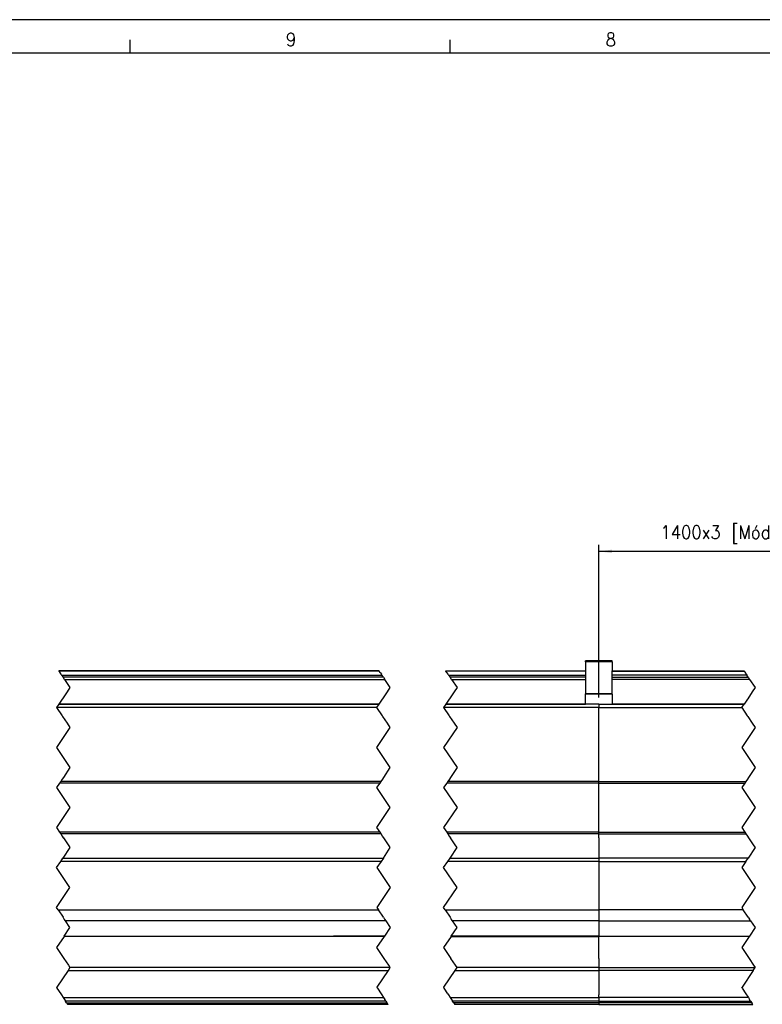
# Model space of a CAD drawing. Header units: millimetres. Extents: x -235 to 9017, y -109 to 485.
# Tile 8 of 35: x 152 to 263, y 337 to 485. Entities that reach past the tile are written whole.
import ezdxf

# ---------------------------------------------------------------- set-up
doc = ezdxf.new("R2010")
doc.units = ezdxf.units.MM
doc.linetypes.add('DOT_CENTER', pattern=[14, 12, -1, 0, -1])
doc.layers.add('1', color=7, linetype='Continuous')
doc.styles.add('CONVERTER_11', font='txt.shx', dxfattribs={"width": 0.9})
doc.dimstyles.new('ME10_DIM_12', dxfattribs={"dimtxt": 2, "dimasz": 2, "dimexe": 1, "dimexo": 1, "dimgap": 1, "dimtad": 1, "dimdsep": 46, "dimtxsty": 'CONVERTER_11', "dimsah": 1, "dimcen": 0.09, "dimclrd": 2, "dimclre": 2, "dimclrt": 2, "dimadec": 0, "dimazin": 0, "dimtfac": 1, "dimtdec": 4, "dimtix": 1, "dimtmove": 0, "dimatfit": 3, "dimfxl": 1, "dimtolj": 1, "dimtzin": 0, "dimarcsym": 0})

# ---------------------------------------------------------------- blocks, each defined once
blk = doc.blocks.new('MOD-14-F-Li_1_1__42', base_point=(238.63, 337.1))
at = {"color": 7, "linetype": 'Continuous'}
for p, q in [((240.63, 387.1), (260.39, 387.1)), ((240.63, 387.09), (260.41, 387.09)), ((260.81, 386.48), (240.63, 386.48)), ((240.63, 386.16), (261.03, 386.16)), ((261.24, 385.83), (240.63, 385.83)), ((238.63, 382.1), (240.63, 382.1)), ((238.63, 382.1), (238.63, 381.6)), ((238.63, 380.35), (238.63, 381.6)), ((238.63, 381.6), (260.06, 381.6)), ((260.41, 382.12), (240.63, 382.12)), ((240.63, 382.1), (260.4, 382.1)), ((238.63, 380.27), (238.63, 380.35)), ((238.63, 379.25), (238.63, 380.27)), ((238.63, 373.35), (238.63, 379.25)), ((238.63, 373.1), (238.63, 373.35)), ((238.63, 372.85), (238.63, 373.1)), ((238.63, 371.13), (238.63, 372.85)), ((238.63, 370.88), (238.63, 371.13)), ((238.63, 370.54), (238.63, 370.88)), ((238.63, 370.54), (260.68, 370.54)), ((238.63, 370.29), (238.63, 370.54)), ((238.63, 370.29), (260.52, 370.29)), ((238.63, 362.92), (238.63, 370.29)), ((238.63, 362.92), (260.52, 362.92)), ((238.63, 362.67), (238.63, 362.92)), ((238.63, 362.32), (238.63, 362.67)), ((238.63, 362.67), (260.68, 362.67)), ((238.63, 362.09), (238.63, 362.32)), ((238.63, 362.09), (238.63, 362.07)), ((238.63, 362.07), (238.63, 360.86)), ((238.63, 360.86), (238.63, 359.04)), ((238.63, 359.04), (238.63, 358.54)), ((261.02, 359.04), (238.63, 359.04)), ((238.63, 358.54), (260.69, 358.54)), ((238.63, 358.54), (238.63, 351.35)), ((238.63, 351.35), (238.63, 351.27)), ((260.28, 351.27), (238.63, 351.27)), ((238.63, 351.27), (238.63, 351.1)), ((238.63, 351.1), (238.63, 350.85)), ((238.63, 350.85), (238.63, 350.15)), ((238.63, 350.15), (238.63, 349.88)), ((238.63, 349.88), (238.63, 349.61)), ((238.63, 349.61), (261.39, 349.61)), ((238.63, 349.61), (238.63, 347.6)), ((238.63, 347.6), (238.63, 347.32)), ((238.63, 347.32), (261.21, 347.32)), ((238.63, 347.29), (238.63, 347.32)), ((261.19, 347.29), (238.63, 347.29)), ((238.63, 343.96), (238.63, 347.29)), ((238.63, 343.96), (238.63, 342.96)), ((238.63, 342.96), (238.63, 342.61)), ((238.63, 342.61), (262.06, 342.6)), ((238.63, 342.61), (238.63, 342.17)), ((261.78, 342.17), (238.63, 342.17)), ((238.63, 342.17), (238.63, 339.67)), ((238.63, 339.67), (238.63, 339.51)), ((238.63, 339.51), (238.63, 338.67)), ((238.63, 338.67), (238.63, 338.51)), ((238.63, 338.1), (238.63, 338.51)), ((238.63, 338.1), (238.63, 337.85)), ((261.06, 338.1), (238.63, 338.1)), ((238.63, 337.85), (238.63, 337.6)), ((238.63, 337.6), (261.39, 337.6)), ((238.63, 337.6), (238.63, 337.35)), ((261.56, 337.35), (238.63, 337.35)), ((238.63, 337.35), (238.63, 337.1)), ((238.63, 337.1), (261.73, 337.1))]:
    blk.add_line(p, q, dxfattribs=at)
at = {"color": 2, "linetype": 'DOT_CENTER'}
for p, q in [((260.41, 387.09), (260.39, 387.1)), ((260.41, 387.09), (260.56, 386.85)), ((260.56, 386.85), (260.59, 386.8)), ((260.59, 386.8), (260.73, 386.6)), ((260.73, 386.6), (260.81, 386.48)), ((261.03, 386.16), (260.81, 386.48)), ((261.03, 386.16), (261.24, 385.83)), ((261.24, 385.83), (262.06, 384.6)), ((262.06, 384.6), (261.63, 383.95)), ((260.9, 382.85), (260.41, 382.12)), ((260.95, 382.94), (260.9, 382.85)), ((261.63, 383.95), (260.95, 382.94)), ((260.06, 381.6), (260.4, 382.1)), ((260.06, 381.6), (260.89, 380.35)), ((260.41, 382.12), (260.4, 382.1)), ((260.89, 380.35), (260.95, 380.27)), ((260.95, 380.27), (261.63, 379.25)), ((262.06, 378.6), (260.06, 375.6)), ((261.63, 379.25), (262.06, 378.6)), ((260.06, 375.6), (262.06, 372.6)), ((262.06, 372.6), (261.08, 371.13)), ((260.92, 370.88), (260.68, 370.54)), ((261.08, 371.13), (260.92, 370.88)), ((260.52, 370.29), (260.06, 369.6)), ((260.06, 369.6), (262.06, 366.6)), ((260.68, 370.54), (260.52, 370.29)), ((262.06, 366.6), (260.06, 363.6)), ((260.06, 363.6), (260.52, 362.92)), ((260.52, 362.92), (260.68, 362.67)), ((260.68, 362.67), (260.91, 362.32)), ((260.91, 362.32), (261.07, 362.09)), ((261.07, 362.09), (261.08, 362.07)), ((261.08, 362.07), (261.89, 360.86)), ((262.06, 360.6), (261.02, 359.04)), ((261.89, 360.86), (262.06, 360.6)), ((260.69, 358.54), (261.02, 359.04)), ((260.69, 358.54), (260.06, 357.6)), ((260.06, 357.6), (262.06, 354.6)), ((262.06, 354.6), (260.06, 351.6)), ((260.06, 351.6), (260.28, 351.27)), ((261.03, 350.15), (260.28, 351.27)), ((261.03, 350.15), (261.21, 349.88)), ((261.39, 349.61), (261.21, 349.88)), ((262.06, 348.6), (261.21, 347.32)), ((261.39, 349.61), (262.06, 348.6)), ((261.19, 347.29), (260.06, 345.6)), ((261.19, 347.29), (261.21, 347.32)), ((260.06, 345.6), (261.16, 343.96)), ((261.16, 343.96), (261.83, 342.96)), ((261.83, 342.96), (262.06, 342.6)), ((261.78, 342.17), (260.11, 339.67)), ((261.78, 342.17), (262.06, 342.6)), ((260.06, 339.6), (260.11, 339.67)), ((260.12, 339.51), (260.06, 339.6)), ((260.12, 339.51), (260.68, 338.67)), ((260.68, 338.67), (260.79, 338.51)), ((260.79, 338.51), (261.06, 338.1)), ((261.06, 338.1), (261.23, 337.85)), ((261.39, 337.6), (261.23, 337.85)), ((261.39, 337.6), (261.56, 337.35)), ((261.73, 337.1), (261.56, 337.35))]:
    blk.add_line(p, q, dxfattribs=at)
blk = doc.blocks.new('MOD-22E-M-Li__43', base_point=(-101.64, 337.1))
at = {"color": 7, "linetype": 'Continuous'}
for p, q in [((236.63, 388.46), (236.63, 388.6)), ((240.63, 388.6), (236.63, 388.6)), ((236.63, 388.46), (236.63, 387.1)), ((240.63, 388.46), (236.63, 388.46)), ((240.63, 388.46), (240.63, 388.6)), ((240.63, 388.46), (240.63, 387.1)), ((205.71, 387.1), (157.69, 387.1)), ((205.73, 387.09), (157.71, 387.09)), ((215.71, 387.1), (236.63, 387.1)), ((236.63, 387.09), (215.73, 387.09)), ((236.63, 387.1), (236.63, 387.09)), ((236.63, 387.09), (236.63, 386.48)), ((240.63, 383.67), (240.63, 387.1)), ((158.11, 386.48), (206.13, 386.48)), ((206.35, 386.16), (158.33, 386.16)), ((158.54, 385.83), (206.56, 385.83)), ((216.13, 386.48), (236.63, 386.48)), ((236.63, 386.16), (216.35, 386.16)), ((216.56, 385.83), (236.63, 385.83)), ((236.63, 386.48), (236.63, 386.16)), ((236.63, 386.16), (236.63, 385.83)), ((236.63, 385.83), (236.63, 383.67)), ((240.63, 383.67), (236.63, 383.67)), ((236.63, 383.6), (236.63, 383.67)), ((240.63, 383.6), (236.63, 383.6)), ((236.63, 382.12), (236.63, 383.6)), ((240.63, 383.6), (240.63, 383.67)), ((240.63, 383.6), (240.63, 382.1)), ((205.38, 381.6), (157.36, 381.6)), ((205.72, 382.1), (157.7, 382.1)), ((157.71, 382.12), (205.73, 382.12)), ((238.63, 381.6), (215.38, 381.6)), ((236.63, 382.1), (215.72, 382.1)), ((215.73, 382.12), (236.63, 382.12)), ((236.63, 382.1), (236.63, 382.12)), ((238.63, 382.1), (236.63, 382.1)), ((238.63, 382.1), (240.63, 382.1)), ((238.63, 382.1), (238.63, 381.6)), ((238.63, 380.35), (238.63, 381.6)), ((238.63, 380.27), (238.63, 380.35)), ((238.63, 379.25), (238.63, 380.27)), ((238.63, 373.35), (238.63, 379.25)), ((238.63, 373.1), (238.63, 373.35)), ((238.63, 372.85), (238.63, 373.1)), ((238.63, 371.13), (238.63, 372.85)), ((238.63, 370.88), (238.63, 371.13)), ((238.63, 370.54), (238.63, 370.88)), ((205.84, 370.29), (157.82, 370.29)), ((206, 370.54), (157.98, 370.54)), ((238.63, 370.29), (215.84, 370.29)), ((238.63, 370.54), (216, 370.54)), ((238.63, 370.29), (238.63, 370.54)), ((238.63, 362.92), (238.63, 370.29)), ((205.84, 362.92), (157.82, 362.92)), ((206, 362.67), (157.98, 362.67)), ((238.63, 362.92), (215.84, 362.92)), ((238.63, 362.67), (216, 362.67)), ((238.63, 362.67), (238.63, 362.92)), ((238.63, 362.32), (238.63, 362.67)), ((238.63, 362.09), (238.63, 362.32)), ((238.63, 362.09), (238.63, 362.07)), ((238.63, 362.07), (238.63, 360.86)), ((238.63, 360.86), (238.63, 359.04)), ((158.32, 359.04), (206.34, 359.04)), ((216.34, 359.04), (238.63, 359.04)), ((238.63, 359.04), (238.63, 358.54)), ((206.01, 358.54), (157.99, 358.54)), ((238.63, 358.54), (216.01, 358.54)), ((238.63, 358.54), (238.63, 351.35)), ((157.58, 351.27), (205.6, 351.27)), ((215.6, 351.27), (238.63, 351.27)), ((238.63, 351.35), (238.63, 351.27)), ((238.63, 351.27), (238.63, 351.1)), ((238.63, 351.1), (238.63, 350.85)), ((238.63, 350.85), (238.63, 350.15)), ((238.63, 350.15), (238.63, 349.88)), ((206.71, 349.61), (158.69, 349.61)), ((238.63, 349.61), (216.71, 349.61)), ((238.63, 349.88), (238.63, 349.61)), ((238.63, 349.61), (238.63, 347.6)), ((198.88, 347.29), (158.49, 347.29)), ((158.51, 347.32), (198.88, 347.32)), ((206.53, 347.32), (198.88, 347.32)), ((206.52, 347.31), (198.88, 347.31)), ((198.88, 347.29), (198.88, 347.31)), ((206.51, 347.29), (198.88, 347.29)), ((216.51, 347.29), (238.63, 347.29)), ((238.63, 347.32), (216.53, 347.32)), ((238.63, 347.6), (238.63, 347.32)), ((238.63, 347.29), (238.63, 347.32)), ((238.63, 343.96), (238.63, 347.29)), ((238.63, 343.96), (238.63, 342.96)), ((238.63, 342.96), (238.63, 342.61)), ((159.08, 342.17), (207.1, 342.17)), ((207.38, 342.6), (159.36, 342.61)), ((217.1, 342.17), (238.63, 342.17)), ((238.63, 342.61), (217.38, 342.6)), ((238.63, 342.61), (238.63, 342.17)), ((238.63, 342.17), (238.63, 339.67)), ((238.63, 339.67), (238.63, 339.51)), ((238.63, 339.51), (238.63, 338.67)), ((238.63, 338.67), (238.63, 338.51)), ((238.63, 338.1), (238.63, 338.51)), ((158.36, 338.1), (206.38, 338.1)), ((206.71, 337.6), (158.69, 337.6)), ((158.86, 337.35), (206.88, 337.35)), ((207.05, 337.1), (159.03, 337.1)), ((216.38, 338.1), (238.63, 338.1)), ((238.63, 337.6), (216.71, 337.6)), ((238.63, 337.35), (216.88, 337.35)), ((238.63, 337.1), (217.05, 337.1)), ((238.63, 338.1), (238.63, 337.85)), ((238.63, 337.85), (238.63, 337.6)), ((238.63, 337.6), (238.63, 337.35)), ((238.63, 337.35), (238.63, 337.1))]:
    blk.add_line(p, q, dxfattribs=at)
at = {"color": 2, "linetype": 'DOT_CENTER'}
for p, q in [((157.69, 387.1), (157.71, 387.09)), ((157.71, 387.09), (157.86, 386.85)), ((205.73, 387.09), (205.71, 387.1)), ((205.88, 386.85), (205.73, 387.09)), ((215.73, 387.09), (215.71, 387.1)), ((215.88, 386.85), (215.73, 387.09)), ((157.89, 386.8), (157.86, 386.85)), ((158.03, 386.6), (157.89, 386.8)), ((158.03, 386.6), (158.11, 386.48)), ((158.11, 386.48), (158.33, 386.16)), ((158.54, 385.83), (158.33, 386.16)), ((158.54, 385.83), (159.36, 384.6)), ((205.88, 386.85), (205.91, 386.8)), ((205.91, 386.8), (206.05, 386.6)), ((206.13, 386.48), (206.05, 386.6)), ((206.35, 386.16), (206.13, 386.48)), ((206.35, 386.16), (206.56, 385.83)), ((207.38, 384.6), (206.56, 385.83)), ((215.91, 386.8), (215.88, 386.85)), ((216.05, 386.6), (215.91, 386.8)), ((216.05, 386.6), (216.13, 386.48)), ((216.13, 386.48), (216.35, 386.16)), ((216.56, 385.83), (216.35, 386.16)), ((216.56, 385.83), (217.38, 384.6)), ((159.36, 384.6), (158.93, 383.95)), ((206.95, 383.95), (207.38, 384.6)), ((217.38, 384.6), (216.95, 383.95)), ((158.2, 382.85), (157.71, 382.12)), ((158.25, 382.94), (158.2, 382.85)), ((158.93, 383.95), (158.25, 382.94)), ((205.73, 382.12), (206.22, 382.85)), ((206.22, 382.85), (206.27, 382.94)), ((206.27, 382.94), (206.95, 383.95)), ((216.22, 382.85), (215.73, 382.12)), ((216.27, 382.94), (216.22, 382.85)), ((216.95, 383.95), (216.27, 382.94)), ((157.7, 382.1), (157.36, 381.6)), ((157.36, 381.6), (158.19, 380.35)), ((157.7, 382.1), (157.71, 382.12)), ((205.38, 381.6), (205.72, 382.1)), ((206.21, 380.35), (205.38, 381.6)), ((205.73, 382.12), (205.72, 382.1)), ((215.72, 382.1), (215.38, 381.6)), ((215.38, 381.6), (216.21, 380.35)), ((215.72, 382.1), (215.73, 382.12)), ((158.19, 380.35), (158.25, 380.27)), ((158.25, 380.27), (158.93, 379.25)), ((206.27, 380.27), (206.21, 380.35)), ((206.95, 379.25), (206.27, 380.27)), ((216.21, 380.35), (216.27, 380.27)), ((216.27, 380.27), (216.95, 379.25)), ((159.36, 378.6), (157.36, 375.6)), ((158.93, 379.25), (159.36, 378.6)), ((205.38, 375.6), (207.38, 378.6)), ((207.38, 378.6), (206.95, 379.25)), ((217.38, 378.6), (215.38, 375.6)), ((216.95, 379.25), (217.38, 378.6)), ((157.36, 375.6), (159.36, 372.6)), ((207.38, 372.6), (205.38, 375.6)), ((215.38, 375.6), (217.38, 372.6)), ((159.36, 372.6), (158.38, 371.13)), ((206.4, 371.13), (207.38, 372.6)), ((217.38, 372.6), (216.4, 371.13)), ((158.22, 370.88), (157.98, 370.54)), ((158.38, 371.13), (158.22, 370.88)), ((206, 370.54), (206.24, 370.88)), ((206.24, 370.88), (206.4, 371.13)), ((216.24, 370.88), (216, 370.54)), ((216.4, 371.13), (216.24, 370.88)), ((157.82, 370.29), (157.36, 369.6)), ((157.36, 369.6), (159.36, 366.6)), ((157.98, 370.54), (157.82, 370.29)), ((205.38, 369.6), (205.84, 370.29)), ((207.38, 366.6), (205.38, 369.6)), ((205.84, 370.29), (206, 370.54)), ((215.84, 370.29), (215.38, 369.6)), ((215.38, 369.6), (217.38, 366.6)), ((216, 370.54), (215.84, 370.29)), ((159.36, 366.6), (157.36, 363.6)), ((205.38, 363.6), (207.38, 366.6)), ((217.38, 366.6), (215.38, 363.6)), ((157.36, 363.6), (157.82, 362.92)), ((205.84, 362.92), (205.38, 363.6)), ((215.38, 363.6), (215.84, 362.92)), ((157.82, 362.92), (157.98, 362.67)), ((157.98, 362.67), (158.21, 362.32)), ((158.21, 362.32), (158.37, 362.09)), ((158.37, 362.09), (158.38, 362.07)), ((158.38, 362.07), (159.19, 360.86)), ((206, 362.67), (205.84, 362.92)), ((206.23, 362.32), (206, 362.67)), ((206.39, 362.09), (206.23, 362.32)), ((206.4, 362.07), (206.39, 362.09)), ((207.21, 360.86), (206.4, 362.07)), ((215.84, 362.92), (216, 362.67)), ((216, 362.67), (216.23, 362.32)), ((216.23, 362.32), (216.39, 362.09)), ((216.4, 362.07), (216.39, 362.09)), ((217.21, 360.86), (216.4, 362.07)), ((159.36, 360.6), (158.32, 359.04)), ((159.19, 360.86), (159.36, 360.6)), ((206.34, 359.04), (207.38, 360.6)), ((207.38, 360.6), (207.21, 360.86)), ((216.34, 359.04), (217.38, 360.6)), ((217.38, 360.6), (217.21, 360.86)), ((157.99, 358.54), (158.32, 359.04)), ((206.34, 359.04), (206.01, 358.54)), ((216.01, 358.54), (216.34, 359.04)), ((157.36, 357.6), (157.99, 358.54)), ((159.36, 354.6), (157.36, 357.6)), ((206.01, 358.54), (205.38, 357.6)), ((205.38, 357.6), (207.38, 354.6)), ((215.38, 357.6), (216.01, 358.54)), ((217.38, 354.6), (215.38, 357.6)), ((157.36, 351.6), (159.36, 354.6)), ((207.38, 354.6), (205.38, 351.6)), ((215.38, 351.6), (217.38, 354.6)), ((157.58, 351.27), (157.36, 351.6)), ((205.38, 351.6), (205.6, 351.27)), ((215.6, 351.27), (215.38, 351.6)), ((157.58, 351.27), (158.33, 350.15)), ((158.51, 349.88), (158.33, 350.15)), ((206.35, 350.15), (205.6, 351.27)), ((206.35, 350.15), (206.53, 349.88)), ((215.6, 351.27), (216.35, 350.15)), ((216.35, 350.15), (216.53, 349.88)), ((158.69, 349.61), (158.51, 349.88)), ((158.51, 347.32), (159.36, 348.6)), ((159.36, 348.6), (158.69, 349.61)), ((206.53, 349.88), (206.71, 349.61)), ((207.38, 348.6), (206.53, 347.32)), ((206.71, 349.61), (207.38, 348.6)), ((216.71, 349.61), (216.53, 349.88)), ((216.53, 347.32), (217.38, 348.6)), ((217.38, 348.6), (216.71, 349.61)), ((158.49, 347.29), (157.36, 345.6)), ((158.51, 347.32), (158.49, 347.29)), ((205.38, 345.6), (206.51, 347.29)), ((206.51, 347.29), (206.52, 347.31)), ((216.51, 347.29), (215.38, 345.6)), ((216.51, 347.29), (216.53, 347.32)), ((157.36, 345.6), (158.46, 343.96)), ((206.48, 343.96), (205.38, 345.6)), ((215.38, 345.6), (216.48, 343.96)), ((158.46, 343.96), (159.13, 342.96)), ((159.13, 342.96), (159.36, 342.61)), ((207.15, 342.96), (206.48, 343.96)), ((207.38, 342.6), (207.15, 342.96)), ((217.15, 342.96), (216.48, 343.96)), ((217.38, 342.6), (217.15, 342.96)), ((159.08, 342.17), (157.41, 339.67)), ((159.36, 342.61), (159.08, 342.17)), ((205.43, 339.67), (207.1, 342.17)), ((207.1, 342.17), (207.38, 342.6)), ((215.43, 339.67), (217.1, 342.17)), ((217.1, 342.17), (217.38, 342.6)), ((157.41, 339.67), (157.36, 339.6)), ((205.38, 339.6), (205.43, 339.67)), ((215.38, 339.6), (215.43, 339.67)), ((157.36, 339.6), (157.42, 339.51)), ((157.42, 339.51), (157.98, 338.67)), ((157.98, 338.67), (158.09, 338.51)), ((158.09, 338.51), (158.36, 338.1)), ((205.44, 339.51), (205.38, 339.6)), ((205.44, 339.51), (206, 338.67)), ((206, 338.67), (206.11, 338.51)), ((206.11, 338.51), (206.38, 338.1)), ((215.44, 339.51), (215.38, 339.6)), ((216, 338.67), (215.44, 339.51)), ((216, 338.67), (216.11, 338.51)), ((216.11, 338.51), (216.38, 338.1)), ((158.36, 338.1), (158.53, 337.85)), ((158.53, 337.85), (158.69, 337.6)), ((158.86, 337.35), (158.69, 337.6)), ((158.86, 337.35), (159.03, 337.1)), ((206.38, 338.1), (206.55, 337.85)), ((206.71, 337.6), (206.55, 337.85)), ((206.71, 337.6), (206.88, 337.35)), ((207.05, 337.1), (206.88, 337.35)), ((216.38, 338.1), (216.55, 337.85)), ((216.55, 337.85), (216.71, 337.6)), ((216.88, 337.35), (216.71, 337.6)), ((216.88, 337.35), (217.05, 337.1))]:
    blk.add_line(p, q, dxfattribs=at)
at = {"color": 7, "linetype": 'Continuous'}
blk.add_open_spline([(198.88, 347.31), (198.88, 347.31), (198.88, 347.32), (198.88, 347.32), (198.88, 347.32)], degree=3, dxfattribs=at)
at = {"color": 2, "linetype": 'DOT_CENTER'}
blk.add_open_spline([(206.52, 347.31), (206.52, 347.31), (206.52, 347.32), (206.53, 347.32), (206.53, 347.32)], degree=3, dxfattribs=at)
blk = doc.blocks.new('Li-M-7840__46', base_point=(-101.64, 337.1))
for name, p in [('MOD-22E-M-Li__43', (-101.64, 337.1)), ('MOD-14-F-Li_1_1__42', (238.63, 337.1))]:
    blk.add_blockref(name, p)
blk = doc.blocks.new('*D74')
at = {"layer": '1', "color": 2, "linetype": 'Continuous'}
for p, q in [((238.63, 383.1), (238.63, 406.04)), ((292.33, 405.04), (238.63, 405.04)), ((292.33, 383.1), (292.33, 406.04))]:
    blk.add_line(p, q, dxfattribs=at)
at = {"layer": '1', "color": 2}
for points in [[(240.63, 405.3), (240.63, 404.77), (238.63, 405.04)], [(290.33, 404.77), (290.33, 405.3), (292.33, 405.04)]]:
    blk.add_solid(points, dxfattribs=at)
at = {"layer": '1', "color": 2, "insert": (247.88, 406.24), "char_height": 2, "attachment_point": 7, "rotation": 0.0001, "line_spacing_factor": 0.60024, "style": 'CONVERTER_11'}
blk.add_mtext('\\C2;1400x3 [Módulo FL14x3]\\C2;', dxfattribs=at)
blk = doc.blocks.new('Marco_a1', base_point=(184.81, 187.78))
at = {"layer": '1', "color": 2, "linetype": 'Continuous'}
for p, q in [((604.81, 484.78), (-235.19, 484.78)), ((168.34, 481.78), (168.34, 479.78)), ((216.29, 481.78), (216.29, 479.78))]:
    blk.add_line(p, q, dxfattribs=at)
at = {"layer": '1', "color": 7, "linetype": 'Continuous'}
blk.add_line((599.81, 479.78), (-215.19, 479.78), dxfattribs=at)
at = {"layer": '1', "color": 2, "char_height": 2, "attachment_point": 4, "line_spacing_factor": 1.20048, "style": 'CONVERTER_11'}
for s, insert in [('9', (191.74, 481.8)), ('8', (239.67, 481.8))]:
    blk.add_mtext(s, dxfattribs=dict(at, insert=insert))
blk = doc.blocks.new('Top', base_point=(184.81, 187.78))
blk.add_blockref('Marco_a1', (184.81, 187.78))
blk = doc.blocks.new('_dummy_frame__61', base_point=(-235.19, -174.57))
blk.add_blockref('Top', (184.81, 187.78))
blk = doc.blocks.new('_dummy_frame__62', base_point=(-346.5, -309.51))
at = {"layer": '1'}
blk.add_blockref('_dummy_frame__61', (-235.19, -174.57), dxfattribs=at)
blk = doc.blocks.new('E', base_point=(-1044.26, 362.101))
blk.add_blockref('Li-M-7840__46', (-101.638, 337.1))
at = {"layer": '1'}
dim = blk.add_linear_dim(base=(292.332, 405.036), p1=(238.632, 382.103), p2=(292.332, 382.103), text='1400x3 [Módulo FL14x3]', dimstyle='ME10_DIM_12', dxfattribs=at)
dim.commit()
dim.dimension.update_dxf_attribs({"geometry": '*D74', "text_midpoint": (265.482, 407.236), "text_rotation": 0.00014})

msp = doc.modelspace()

# ---------------------------------------------------------------- block references
msp.add_blockref('E', (-1044.26, 362.1))
at = {"layer": '1'}
msp.add_blockref('_dummy_frame__62', (-346.5, -309.51), dxfattribs=at)

doc.saveas('drawing.dxf')
